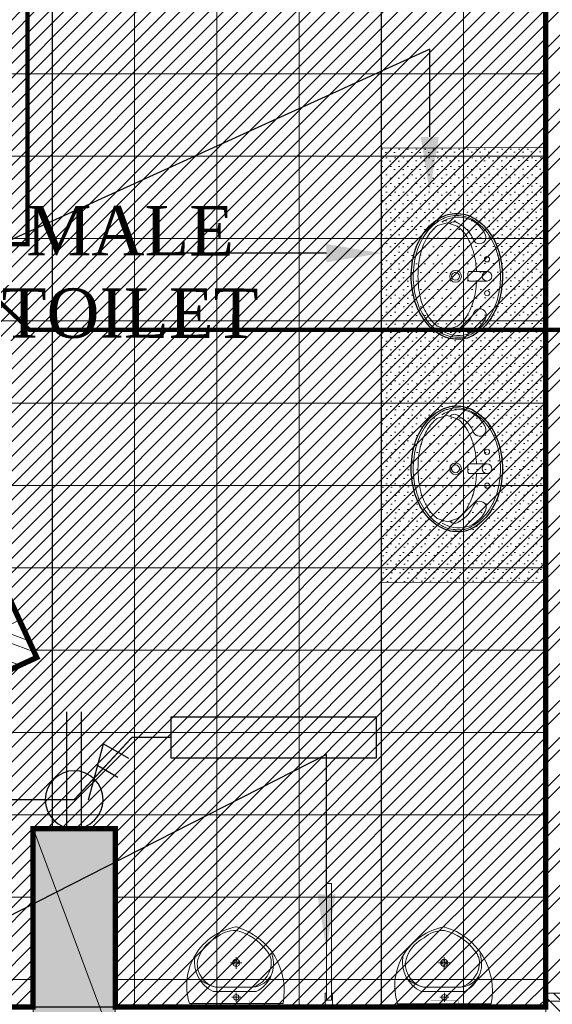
# Model space of a CAD drawing. Header units: millimetres. Extents: x 52937 to 262245, y 6619 to 63681.
# Tile 7 of 56: x 66100 to 68043, y 35375 to 38962. Entities that reach past the tile are written whole.
import ezdxf

# ---------------------------------------------------------------- set-up
doc = ezdxf.new("R2010")
doc.units = ezdxf.units.MM
doc.linetypes.add('CONTINU', pattern=[0])
for name, color, linetype in [('AREA', 8, 'Continuous'), ('ARROWS', 6, 'Continuous'), ('E-16A-RAW-POINT', 6, 'Continuous'), ('E-P D B -01', 211, 'Continuous'), ('E-U D B-01', 211, 'Continuous'), ('RAISED-FLOOR-AREA', 8, 'Continuous')]:
    doc.layers.add(name, color=color, linetype=linetype)
for name, color, linetype, lineweight in [('COLUMN', 8, 'Continuous', 0), ('FALSE-CEILING', 8, 'Continuous', 13), ('FLOORING-WITH-HATCH', 8, 'Continuous', 20), ('HATCH', 8, 'Continuous', 5), ('P-RODS', 8, 'Continuous', 0), ('P-WASH-BASIN', 8, 'Continuous', 0), ('P-WATER-CLOSET', 8, 'Continuous', 0), ('TEXT', 8, 'Continuous', 5), ('WALL-HATCH', 8, 'Continuous', 5), ('WALLS', 8, 'Continuous', 5)]:
    doc.layers.add(name, color=color, linetype=linetype, lineweight=lineweight)
doc.styles.add('style1', font='swiss.ttf', dxfattribs={"height": 8})

# ---------------------------------------------------------------- blocks, each defined once
blk = doc.blocks.new('BASIN-C')
at = {"layer": 'P-WASH-BASIN'}
for points in [[(0, 0, -0.0732206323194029), (0.1142419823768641, -0.0168199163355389, -0.0842041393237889), (0.2043538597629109, -0.0615075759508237, -0.1064785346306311), (0.2732581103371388, -0.1384633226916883, -0.1518998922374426), (0.2889999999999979, -0.2100000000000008, -0.1302532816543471), (0.2686908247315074, -0.2866376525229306, -0.1064785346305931), (0.2043538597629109, -0.358492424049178, -0.0842041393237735), (0.1142419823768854, -0.4031800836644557, -0.0732206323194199), (0, -0.4200000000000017, -0.0732206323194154), (-0.1142419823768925, -0.4031800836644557, -0.0842041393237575), (-0.2043538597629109, -0.358492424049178, -0.1064785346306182), (-0.2686908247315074, -0.2866376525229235, -0.1302532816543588), (-0.2889999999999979, -0.2100000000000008, -0.1302532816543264), (-0.2686908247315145, -0.1333623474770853, -0.1064785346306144), (-0.2043538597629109, -0.0615075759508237, -0.0842041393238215), (-0.1142419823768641, -0.016819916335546, -0.0732206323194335)], [(0, -0.0090000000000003, -0.0732206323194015), (0.1116480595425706, -0.0254380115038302, -0.0842041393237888), (0.1990633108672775, -0.0687883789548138, -0.1064785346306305), (0.2654392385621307, -0.1429203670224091, -0.1527517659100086), (0.2799994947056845, -0.2096162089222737, -0.1309228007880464), (0.2608719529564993, -0.2821806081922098, -0.1064785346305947), (0.1990633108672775, -0.3512116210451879, -0.0842041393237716), (0.1116480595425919, -0.3945619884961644, -0.0732206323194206), (0, -0.4110000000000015, -0.073220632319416), (-0.1116480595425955, -0.3945619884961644, -0.0842041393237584), (-0.1990633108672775, -0.3512116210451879, -0.1064785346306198), (-0.2608719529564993, -0.2821806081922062, -0.1302532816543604), (-0.2799999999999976, -0.2100000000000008, -0.130253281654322), (-0.2608719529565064, -0.1378193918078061, -0.106478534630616), (-0.1990633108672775, -0.0687883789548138, -0.0842041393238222), (-0.1116480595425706, -0.0254380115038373, -0.0732206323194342)]]:
    blk.add_lwpolyline(points, format="xyb", close=True, dxfattribs=at)
for points in [[(-0.2420338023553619, -0.2421231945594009, -0.4402742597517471), (-0.2409999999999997, -0.1990000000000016, -0.183566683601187), (-0.166999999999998, -0.1330000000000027, 1.108784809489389), (-0.1969999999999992, -0.0810000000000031, 0.453460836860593), (-0.2489999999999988, -0.2780000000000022, 0.5317277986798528)], [(-0.0220999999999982, -0.0710000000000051), (-0.0220999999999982, -0.1520000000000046, 0.4142135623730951), (-0.0151000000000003, -0.1590000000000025), (0.0151000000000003, -0.1590000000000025, 0.4142135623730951), (0.0220999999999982, -0.1520000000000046), (0.0220999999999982, -0.0710000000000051)], [(0.2404939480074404, -0.2435011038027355, 0.4615369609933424), (0.2409999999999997, -0.1990000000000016, 0.183566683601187), (0.166999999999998, -0.1330000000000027, -1.108784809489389), (0.1969999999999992, -0.0810000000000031, -0.453460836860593), (0.2489999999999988, -0.2780000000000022, -0.5317277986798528)], [(-0.0010000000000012, -0.3890000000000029, -0.056157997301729), (-0.0996234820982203, -0.3778879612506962, -0.0699211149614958), (-0.1742411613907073, -0.3494594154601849, -0.1060368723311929), (-0.2337844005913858, -0.2977697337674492), (-0.2460000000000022, -0.2540000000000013), (-0.2304030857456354, -0.2072949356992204, -0.1060368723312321), (-0.1742411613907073, -0.1585405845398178, -0.0699211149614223), (-0.0996234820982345, -0.1301120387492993, -0.0442217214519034), (-0.0220999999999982, -0.1195025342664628, -0.0561579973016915)], [(0.0220999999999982, -0.1196023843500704, -0.0430900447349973), (0.0976234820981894, -0.1301120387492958, -0.0699211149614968), (0.1722411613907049, -0.1585405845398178, -0.1060368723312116), (0.2284030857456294, -0.2072949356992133), (0.2439999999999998, -0.2540000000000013), (0.2284030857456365, -0.3007050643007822, -0.1060368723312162), (0.1722411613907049, -0.3494594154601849, -0.069921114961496), (0.0976234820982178, -0.3778879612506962, -0.056157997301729), (-0.0010000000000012, -0.3890000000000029, -0.056157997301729)]]:
    blk.add_lwpolyline(points, format="xyb", dxfattribs=at)
for centre, radius in [((-0.0779999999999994, -0.0710000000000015), 0.0120000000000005), ((0, -0.0710000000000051), 0.0220999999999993), ((0.0779999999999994, -0.0710000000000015), 0.0120000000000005), ((0, -0.2160000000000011), 0.027), ((0, -0.2160000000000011), 0.0179999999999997)]:
    blk.add_circle(centre, radius, dxfattribs=at)
blk = doc.blocks.new('A$C4EB749B3')
at = {"layer": 'P-RODS'}
blk.add_lwpolyline([(8.996576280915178, 25.00123227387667), (8.938306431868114, 450.498181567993), (-9.06169339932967, 450.4957165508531), (-9.003423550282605, 24.99876725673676)], close=True, dxfattribs=at)
blk.add_lwpolyline([(28.99999972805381, 0.003971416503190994), (-28.99999972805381, -0.003971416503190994), (-29.00082140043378, 5.996028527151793), (-13.50082154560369, 5.99815118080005), (-13.50684831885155, 50.00673657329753), (-9.0068483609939, 50.00735282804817), (-9.003423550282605, 24.99876725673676), (8.996576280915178, 25.00123227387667), (8.993151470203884, 50.00981784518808), (13.49315142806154, 50.01043409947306), (13.49917820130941, 6.001848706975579), (28.99917805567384, 6.003971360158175), (28.99999972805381, 0.003971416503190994)], dxfattribs=at)
blk = doc.blocks.new('WC2')
at = {"layer": 'P-WATER-CLOSET'}
for p, q in [((21.48726440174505, 148.5098289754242), (-20.87907613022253, 148.5098289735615)), ((0.3040941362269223, 127.3266587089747), (0.3040941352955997, 169.6929992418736)), ((83.91748362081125, 44.6529802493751), (-73.1353168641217, 44.6529802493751)), ((75.93376601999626, 60.0606785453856), (-59.93880317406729, 60.0606785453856)), ((4.656612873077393e-10, 6.823278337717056), (-4.656612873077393e-10, 39.82627152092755)), ((-170.5599604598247, 0), (170.5599604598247, 0)), ((16.50149659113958, 23.3247749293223), (-16.50149659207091, 23.32477492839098))]:
    blk.add_line(p, q, dxfattribs=at)
at = {"layer": 'P-WATER-CLOSET', "const_width": 1}
blk.add_lwpolyline([(50, 0), (50, 12), (-50, 12), (-50, 0), (50, 0)], dxfattribs=at)
at = {"layer": 'P-WATER-CLOSET'}
for centre, radius in [((0.3040941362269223, 148.5098289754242), 12.94996187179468), ((-6.525154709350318, 151.1521347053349), 1.642305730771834), ((-6.432224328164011, 145.8701545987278), 1.642305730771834), ((0.3040941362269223, 156.658245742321), 1.642305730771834), ((8.715805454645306, 151.1521347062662), 1.642305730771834), ((8.808735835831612, 145.8701545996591), 1.642305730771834), ((0.3040941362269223, 139.9193111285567), 1.642305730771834), ((-4.656612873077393e-10, 23.3247749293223), 10.08790228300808)]:
    blk.add_circle(centre, radius, dxfattribs=at)
for centre, radius, start, end in [((65.80311085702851, 47.60147483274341), 241.1086931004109, 106.0576588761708, 191.3865635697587), ((46.73493411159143, 76.31540788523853), 195.8120862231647, 103.9269789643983, 143.2041809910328), ((0.217762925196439, 275.4590937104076), 4, 80.01385922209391, 106.0576588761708), ((0.5686232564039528, 262.4888435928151), 4, 92.2788005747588, 103.9269789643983), ((4.449267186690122, 164.9694430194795), 101.5965823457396, 47.18114024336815, 92.2788005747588), ((-36.78561158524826, 65.30528490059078), 217.3866750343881, 342.5177271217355, 80.01385922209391), ((20.31595299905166, 127.5878548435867), 123.8998878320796, 8.711566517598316, 64.57862668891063), ((-24.06015997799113, 145.0693440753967), 111.7667980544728, 160.9318792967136, 243.9544664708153), ((-63.67340392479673, 149.1209848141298), 64.27056084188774, 136.2066548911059, 190.0804982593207), ((52.25667322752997, 147.4156714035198), 90.50690305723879, 285.1653410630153, 1.213385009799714), ((33.169401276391, 152.9294042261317), 119.5790610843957, 295.1120186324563, 9.285136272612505), ((-53.63447161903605, 143.4399944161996), 83.61731227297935, 204.2076665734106, 265.6760786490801), ((-31.79908303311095, 152.0576394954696), 96.20439009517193, 188.4795992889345, 252.9923530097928), ((40.85958526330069, 200.7866828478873), 145.0310533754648, 283.9951115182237, 310.6210296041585)]:
    blk.add_arc(centre, radius, start, end, dxfattribs=at)
blk = doc.blocks.new('16A-RAW-POINT')
at = {"layer": 'E-16A-RAW-POINT', "color": 6, "flags": 128}
for points in [[(0.3068238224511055, 0.1413586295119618), (0.3068238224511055, 3.341358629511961)], [(0.7068238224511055, 0.1413586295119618), (0.7068238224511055, 3.341358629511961)], [(0.9068238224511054, 0.9159552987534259), (1.320934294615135, 2.461436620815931), (2.013754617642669, 2.06143662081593)], [(1.160164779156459, 1.861436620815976), (1.713754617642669, 1.541821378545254)]]:
    blk.add_lwpolyline(points, dxfattribs=at)
blk.add_lwpolyline([(-0.2931761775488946, 0.9159552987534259, 1), (1.306823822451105, 0.9159552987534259, 1)], format="xyb", close=True, dxfattribs=at)

msp = doc.modelspace()

# ---------------------------------------------------------------- hatches: boundary and pattern name
at = {"layer": 'COLUMN'}
msp.add_hatch(color=256, dxfattribs=at).paths.add_polyline_path([(66148.62174141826, 36014.84356071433), (66448.62174141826, 36014.84356071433), (66448.62174141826, 35214.84356071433), (66148.62174141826, 35214.84356071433)])
at = {"layer": 'FLOORING-WITH-HATCH', "linetype": 'CONTINU'}
h = msp.add_hatch(dxfattribs=at)
h.set_pattern_fill('_USER', color=8, scale=300, angle=270, style=0, double=1, pattern_type=0)
h.set_pattern_definition([(270, (68018.62170998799, 39964.89594084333), (300, -5.510910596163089e-14), []), (0, (68018.62170998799, 39964.89594084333), (0, 300), [])])
edge = h.paths.add_edge_path()
edge.add_line((64800.22662883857, 36008.97335240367), (66162.0272791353, 36638.33359406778))
edge.add_line((66162.0272791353, 36638.33359406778), (65198.36912387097, 38724.07198019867))
edge.add_line((65198.36912387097, 38724.07198019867), (66299.36667826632, 39235.78074992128))
edge.add_line((66299.36667826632, 39235.78074992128), (66448.65198426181, 39235.78694529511))
edge.add_line((66448.65198426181, 39235.78694529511), (66448.92884052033, 39964.78646336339))
edge.add_line((66448.92884052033, 39964.78646336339), (68018.62170998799, 39964.78646336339))
edge.add_line((68018.62170998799, 39964.78646336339), (68018.59056756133, 35365.08048925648))
edge.add_line((68018.59056756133, 35365.08048925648), (66448.62174141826, 35364.97302961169))
edge.add_line((66448.62174141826, 35364.97302961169), (66448.62174141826, 36014.84356071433))
edge.add_line((66448.62174141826, 36014.84356071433), (66148.62174141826, 36014.84356071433))
edge.add_line((66148.62174141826, 36014.84356071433), (66148.68504782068, 35365.08049673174))
edge.add_line((66148.68504782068, 35365.08049673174), (65097.82946813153, 35364.97811189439))
edge.add_line((65097.82946813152, 35364.97811189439), (64800.24915956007, 36008.98376504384))
at = {"layer": 'HATCH', "linetype": 'Continuous'}
h = msp.add_hatch(dxfattribs=at)
h.set_pattern_fill('ANSI31', color=8, scale=300, style=0)
h.set_pattern_definition([(45, (-10519421.81338038, -1781447.460214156), (-26.51650429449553, 26.51650429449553), [])])
edge = h.paths.add_edge_path()
edge.add_line((62073.03508181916, 41914.39390445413), (63366.82679792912, 42516.21813242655))
edge.add_line((63366.82679792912, 42516.21813242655), (63448.62174144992, 42340.37672321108))
edge.add_line((63448.62174144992, 42340.37672321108), (64749.03964075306, 42340.22735220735))
edge.add_line((64749.03964075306, 42340.22735220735), (64749.03964075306, 41046.43912080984))
edge.add_line((64749.03964075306, 41046.43912080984), (63142.44264043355, 41029.15046849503))
edge.add_line((63142.44264043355, 41029.15046849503), (62596.53974789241, 40777.74666372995))
edge.add_line((62596.53974789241, 40777.74666372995), (62073.03464279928, 41914.39485446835))
edge.add_line((64800.22662883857, 36008.97335240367), (66162.0272791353, 36638.33359406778))
edge.add_line((66162.0272791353, 36638.33359406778), (65198.36912387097, 38724.07198019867))
edge.add_line((65198.36912387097, 38724.07198019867), (66299.36667826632, 39235.78074992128))
edge.add_line((66299.36667826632, 39235.78074992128), (66448.65198426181, 39235.78694529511))
edge.add_line((66448.65198426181, 39235.78694529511), (66448.92884052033, 39964.78646336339))
edge.add_line((66448.92884052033, 39964.78646336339), (68018.62170998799, 39964.78646336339))
edge.add_line((68018.62170998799, 39964.78646336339), (68018.59056756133, 35365.08048925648))
edge.add_line((68018.59056756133, 35365.08048925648), (66448.62174141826, 35364.97302961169))
edge.add_line((66448.62174141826, 35364.97302961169), (66448.62174141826, 36014.84356071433))
edge.add_line((66448.62174141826, 36014.84356071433), (66148.62174141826, 36014.84356071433))
edge.add_line((66148.62174141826, 36014.84356071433), (66148.68504782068, 35365.08049673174))
edge.add_line((66148.68504782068, 35365.08049673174), (65097.82946813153, 35364.97811189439))
edge.add_line((65097.82946813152, 35364.97811189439), (64800.24915956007, 36008.98376504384))
at = {"layer": 'HATCH', "linetype": 'CONTINU'}
h = msp.add_hatch(dxfattribs=at)
h.set_pattern_fill('_USER', color=8, scale=600, angle=270, style=0, double=1, pattern_type=0)
h.set_pattern_definition([(270, (68018.61960981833, 39964.78646336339), (600, -1.102182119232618e-13), []), (0, (68018.61960981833, 39964.78646336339), (0, 600), [])])
edge = h.paths.add_edge_path()
edge.add_line((64800.22662883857, 36008.97335240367), (66162.0272791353, 36638.33359406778))
edge.add_line((66162.0272791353, 36638.33359406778), (65198.36912387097, 38724.07198019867))
edge.add_line((65198.36912387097, 38724.07198019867), (66299.36667826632, 39235.78074992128))
edge.add_line((66299.36667826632, 39235.78074992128), (66448.65198426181, 39235.78694529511))
edge.add_line((66448.65198426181, 39235.78694529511), (66448.92884052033, 39964.78646336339))
edge.add_line((66448.92884052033, 39964.78646336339), (68018.62170998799, 39964.78646336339))
edge.add_line((68018.62170998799, 39964.78646336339), (68018.59056756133, 35365.08048925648))
edge.add_line((68018.59056756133, 35365.08048925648), (66448.62174141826, 35364.97302961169))
edge.add_line((66448.62174141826, 35364.97302961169), (66448.62174141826, 36014.84356071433))
edge.add_line((66448.62174141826, 36014.84356071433), (66148.62174141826, 36014.84356071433))
edge.add_line((66148.62174141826, 36014.84356071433), (66148.68504782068, 35365.08049673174))
edge.add_line((66148.68504782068, 35365.08049673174), (65097.82946813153, 35364.97811189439))
edge.add_line((65097.82946813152, 35364.97811189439), (64800.24915956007, 36008.98376504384))
at = {"layer": 'HATCH'}
h = msp.add_hatch(dxfattribs=at)
h.set_pattern_fill('DOTS', color=256, scale=500, angle=3240.202768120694, style=0, double=1)
h.set_pattern_definition([(0.20276812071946, (135851.5814919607, 835068.8307088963), (15.51430953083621, 31.30510061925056), [0, -31.2499999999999])])
h.paths.add_polyline_path([(68018.5936878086, 36912.59178240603), (68018.61905073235, 38495.76517781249), (67418.62481611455, 38493.73111128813), (67418.61242364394, 36910.47010290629)])
h = msp.add_hatch(dxfattribs=at)
h.set_pattern_fill('DOTS', color=256, scale=500, style=0, double=1)
h.set_pattern_definition([(0, (-10519421.81338038, -1781447.460214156), (15.625, 31.25), [0, -31.25])])
h.paths.add_polyline_path([(68018.5936878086, 36912.59178240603), (68018.61905073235, 38495.76517781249), (67418.62481611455, 38493.73111128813), (67418.61242364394, 36910.47010290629)])
edge = h.paths.add_edge_path(flags=16)
edge.add_arc((67546.71965078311, 38026.31089972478), 314.0378892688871, -16.5484410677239, 0.2025988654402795, ccw=False)
edge.add_arc((67619.34638245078, 38004.73107462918), 238.2729171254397, 324.1988088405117, 343.4515589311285, ccw=False)
edge.add_arc((67654.99107620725, 37979.02218418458), 194.3241828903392, 299.88732870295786, 324.1988088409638, ccw=False)
edge.add_arc((67703.13147521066, 37895.26060303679), 97.71413945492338, 265.3385436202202, 299.8873287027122, ccw=False)
edge.add_arc((67694.75690578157, 37920.4740291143), 122.6051212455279, 240.5178690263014, 270.2025988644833, ccw=False)
edge.add_arc((67723.71433544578, 37971.69337769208), 181.4434964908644, 216.2063888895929, 240.5178690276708, ccw=False)
edge.add_arc((67769.56967957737, 38005.26226900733), 238.2729171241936, 196.9536387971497, 216.2063888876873, ccw=False)
edge.add_arc((67842.0419830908, 38027.35516894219), 314.0378892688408, 180.2025988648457, 196.9536387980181, ccw=False)
edge.add_arc((67842.0419830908, 38027.35516894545), 314.0378892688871, 163.4515589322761, 180.2025988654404, ccw=False)
edge.add_arc((67769.41525142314, 38048.93499404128), 238.2729171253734, 144.1988088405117, 163.4515589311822, ccw=False)
edge.add_arc((67723.32365560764, 38082.17875804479), 181.4434964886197, 119.8873287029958, 144.1988088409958, ccw=False)
edge.add_arc((67694.00472809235, 38133.192039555), 122.6051212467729, 90.20259886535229, 119.88732870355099, ccw=False)
edge.add_arc((67694.00472809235, 38133.1920395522), 122.6051212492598, 60.517869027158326, 90.20259886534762, ccw=False)
edge.add_arc((67665.04729842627, 38081.9726909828), 181.4434964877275, 36.20638888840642, 60.51786902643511, ccw=False)
edge.add_arc((67619.19195429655, 38048.40379965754), 238.2729171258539, 16.95363879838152, 36.20638888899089, ccw=False)
edge.add_arc((67546.71965078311, 38026.31089972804), 314.0378892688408, 0.20259886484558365, 16.953638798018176, ccw=False)
edge = h.paths.add_edge_path(flags=16)
edge.add_arc((67546.71421600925, 37325.14554743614), 314.0378892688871, -16.5484410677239, 0.2025988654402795, ccw=False)
edge.add_arc((67619.34094767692, 37303.56572234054), 238.2729171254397, 324.1988088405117, 343.4515589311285, ccw=False)
edge.add_arc((67654.98564143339, 37277.85683189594), 194.3241828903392, 299.88732870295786, 324.1988088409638, ccw=False)
edge.add_arc((67703.1260404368, 37194.09525074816), 97.71413945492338, 265.3385436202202, 299.8873287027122, ccw=False)
edge.add_arc((67694.75147100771, 37219.30867682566), 122.6051212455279, 240.5178690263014, 270.2025988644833, ccw=False)
edge.add_arc((67723.70890067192, 37270.52802540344), 181.4434964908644, 216.2063888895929, 240.5178690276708, ccw=False)
edge.add_arc((67769.5642448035, 37304.0969167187), 238.2729171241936, 196.9536387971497, 216.2063888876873, ccw=False)
edge.add_arc((67842.03654831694, 37326.18981665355), 314.0378892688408, 180.2025988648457, 196.9536387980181, ccw=False)
edge.add_arc((67842.03654831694, 37326.18981665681), 314.0378892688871, 163.4515589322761, 180.2025988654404, ccw=False)
edge.add_arc((67769.40981664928, 37347.76964175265), 238.2729171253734, 144.1988088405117, 163.4515589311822, ccw=False)
edge.add_arc((67723.31822083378, 37381.01340575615), 181.4434964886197, 119.8873287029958, 144.1988088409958, ccw=False)
edge.add_arc((67693.99929331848, 37432.02668726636), 122.6051212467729, 90.20259886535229, 119.88732870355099, ccw=False)
edge.add_arc((67693.99929331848, 37432.02668726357), 122.6051212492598, 60.517869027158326, 90.20259886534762, ccw=False)
edge.add_arc((67665.04186365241, 37380.80733869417), 181.4434964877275, 36.20638888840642, 60.51786902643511, ccw=False)
edge.add_arc((67619.18651952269, 37347.2384473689), 238.2729171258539, 16.95363879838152, 36.20638888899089, ccw=False)
edge.add_arc((67546.71421600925, 37325.1455474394), 314.0378892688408, 0.20259886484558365, 16.953638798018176, ccw=False)
at = {"layer": 'WALL-HATCH'}
h = msp.add_hatch(dxfattribs=at)
h.set_pattern_fill('ANSI32', color=256, scale=10, angle=719.9939058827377, style=0)
h.set_pattern_definition([(44.99390588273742, (125459.1145877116, -114506.414240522), (-67.3447568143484, 67.35908423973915), []), (44.99390588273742, (125504.0158874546, -114506.4190163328), (-67.3447568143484, 67.35908423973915), [])])
h.paths.add_polyline_path([(68018.61007963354, 35415.92422617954), (68248.38914904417, 35415.92422617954), (68248.84478403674, 39949.84356070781), (68018.62170998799, 39949.84356071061)])
h = msp.add_hatch(dxfattribs=at)
h.set_pattern_fill('ANSI32', color=256, scale=10, angle=834.7885443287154, style=0)
h.set_pattern_definition([(159.7885443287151, (182417.9098341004, 153615.8252776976), (-32.90752565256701, -89.38488270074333), []), (159.7885443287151, (182399.0840402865, 153656.5894314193), (-32.90752565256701, -89.38488270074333), [])])
h.paths.add_polyline_path([(66162.0272791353, 36638.33359406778), (66099.09481523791, 36774.49344460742), (64737.3252633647, 36145.1475755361), (64800.24915956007, 36008.98376504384)])
h = msp.add_hatch(dxfattribs=at)
h.set_pattern_fill('ANSI32', color=256, scale=250, angle=90, style=0)
h.set_pattern_definition([(135, (-10519421.81338038, -1781447.460214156), (-66.29126073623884, -66.29126073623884), []), (135, (-10519421.81338038, -1781403.266040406), (-66.29126073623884, -66.29126073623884), [])])
h.paths.add_polyline_path([(71848.62174144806, 35415.92422617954), (68018.62170998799, 35415.92422617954), (68018.62170998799, 35214.84356071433), (71848.62174144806, 35214.84356071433)])

# ---------------------------------------------------------------- linework, layer by layer
at = {"layer": 'AREA', "const_width": 5}
msp.add_lwpolyline([(68018.61007963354, 35385.6652354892), (68018.61007962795, 42892.84395365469), (69735.86387629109, 42892.84496952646), (69735.67343922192, 45506.32199635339), (67714.24803450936, 45457.29366229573), (61526.6366381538, 43092.83175376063), (65097.82946813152, 35364.97811189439), (68018.59056756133, 35365.08048925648), (68018.62170998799, 35385.6652354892)], dxfattribs=at)
at = {"layer": 'ARROWS'}
for points in [[(67595.44892775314, 38534.79861377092), (67595.44892775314, 38853.89875527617), (62386.12461197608, 36485.77158790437)], [(67218.62182072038, 38111.03978635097), (66677.68661961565, 38111.03978635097)], [(67218.61815053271, 35775.71171093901), (67218.61815053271, 36284.32768429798), (64063.18404798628, 34678.26223367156)]]:
    msp.add_lwpolyline(points, dxfattribs=at)
for points in [[(67860.75557678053, 38027.42134080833, -0.0732206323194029), (67847.74986133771, 37936.86478058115, -0.0842041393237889), (67812.59802688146, 37865.3474853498, -0.1064785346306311), (67751.82204085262, 37810.54176294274, -0.1518998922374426), (67695.1904387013, 37797.86967435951, -0.1302532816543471), (67634.41653845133, 37813.74513974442, -0.1064785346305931), (67577.3085850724, 37864.51549435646, -0.0842041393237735), (67541.65186108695, 37935.7824082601, -0.0732206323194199), (67528.00605709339, 38026.24472786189, -0.0732206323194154), (67541.0117725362, 38116.80128808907, -0.0842041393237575), (67576.16360699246, 38188.31858332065, -0.1064785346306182), (67632.91108558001, 38239.49153438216, -0.1302532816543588), (67693.57119517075, 38255.79639431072, -0.1302532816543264), (67754.34509542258, 38239.9209289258, -0.1064785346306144), (67811.45304879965, 38189.15057431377, -0.0842041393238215), (67847.10977278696, 38117.88366041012, -0.0732206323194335)], [(67860.75014200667, 37326.2559885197, -0.0732206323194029), (67847.74442656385, 37235.69942829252, -0.0842041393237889), (67812.5925921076, 37164.18213306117, -0.1064785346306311), (67751.81660607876, 37109.37641065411, -0.1518998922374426), (67695.18500392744, 37096.70432207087, -0.1302532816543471), (67634.41110367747, 37112.57978745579, -0.1064785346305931), (67577.30315029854, 37163.35014206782, -0.0842041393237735), (67541.64642631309, 37234.61705597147, -0.0732206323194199), (67528.00062231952, 37325.07937557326, -0.0732206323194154), (67541.00633776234, 37415.63593580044, -0.0842041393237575), (67576.1581722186, 37487.15323103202, -0.1064785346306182), (67632.90565080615, 37538.32618209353, -0.1302532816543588), (67693.56576039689, 37554.63104202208, -0.1302532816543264), (67754.33966064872, 37538.75557663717, -0.1064785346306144), (67811.44761402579, 37487.98522202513, -0.0842041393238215), (67847.1043380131, 37416.71830812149, -0.0732206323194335)]]:
    msp.add_lwpolyline(points, format="xyb", close=True, dxfattribs=at)
for points in [[(67628.7822610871, 38534.79861377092), (67595.44892775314, 38334.79861377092), (67562.11559441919, 38534.79861377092)], [(67218.62182072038, 38144.37311968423), (67418.62182072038, 38111.03978635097), (67218.62182072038, 38077.70645301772)], [(67251.95148386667, 35775.71171093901), (67218.61815053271, 35575.71171093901), (67185.28481719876, 35775.71171093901)]]:
    msp.add_solid(points, dxfattribs=at)
at = {"layer": 'COLUMN'}
msp.add_line((66148.62174141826, 36014.84356071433), (66448.62174141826, 35214.84356071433), dxfattribs=at)
for points in [[(68018.61905073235, 42889.84375718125), (73348.62174144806, 42889.84336423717), (73348.62174144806, 35385.90131841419), (68018.61905073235, 35385.90171135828)], [(68018.5936878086, 36912.59178240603), (68018.61905073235, 38495.76517781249), (67418.62481611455, 38493.73111128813), (67418.61242364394, 36910.47010290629)], [(68018.5936878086, 36912.59178240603), (68018.61905073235, 38495.76517781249), (67418.62481611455, 38493.73111128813), (67418.61242364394, 36910.47010290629)], [(66148.62174141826, 36014.84356071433), (66448.62174141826, 36014.84356071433), (66448.62174141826, 35214.84356071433), (66148.62174141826, 35214.84356071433)]]:
    msp.add_lwpolyline(points, close=True, dxfattribs=at)
at = {"layer": 'E-P D B -01', "color": 150, "linetype": 'ByBlock', "const_width": 4.999999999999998}
msp.add_lwpolyline([(64646.47516210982, 41181.92589647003), (65002.62854051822, 40936.87409738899), (65002.62854051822, 36120.26561954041), (66298.62174141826, 36120.26561954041), (66509.40109472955, 36346.99231484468), (66652.52608528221, 36346.99231484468)], dxfattribs=at)
at = {"layer": 'E-P D B -01', "color": 150, "linetype": 'ByBlock'}
msp.add_lwpolyline([(66652.69763357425, 36422.46009970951), (67400.27306607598, 36422.46009971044), (67399.92996949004, 36271.52452997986), (66652.3545369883, 36271.52452997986)], close=True, dxfattribs=at)
at = {"layer": 'E-U D B-01', "color": 3, "const_width": 15}
msp.add_lwpolyline([(71725.88504944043, 26767.41018472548), (71725.88504944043, 26915.30641040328), (71485.89542738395, 27140.98190779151), (71747.03052999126, 27140.98190779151), (71747.03052999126, 37831.79518216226), (66136.25284662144, 37831.79518216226), (65802.07748656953, 38143.97777355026), (66128.5475042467, 38143.97777355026), (66128.5475042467, 42492.77416532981), (66270.91779249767, 42775.98408624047), (73443.97429174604, 42775.98408624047), (73708.0358222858, 43092.28992265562), (73708.0358222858, 42786.39985123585), (81637.43115874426, 42786.39985123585), (81637.43115874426, 36159.08701582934), (81772.33778755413, 35670.74181354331), (81772.33778755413, 39183.46286550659), (88064.11617767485, 39183.46286550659), (88463.6148084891, 39502.4163643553)], dxfattribs=at)
at = {"layer": 'FALSE-CEILING', "color": 8, "linetype": 'Continuous', "const_width": 20}
msp.add_lwpolyline([(64800.22662883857, 36008.97335240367), (66162.0272791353, 36638.33359406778), (65198.36912387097, 38724.07198019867), (66299.36667826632, 39235.78074992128), (66448.65198426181, 39235.78694529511), (66448.92884052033, 39964.78646336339), (68018.62170998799, 39964.78646336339), (68018.59056756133, 35365.08048925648), (66448.62174141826, 35364.97302961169), (66448.62174141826, 36014.84356071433), (66148.62174141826, 36014.84356071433), (66148.68504782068, 35365.08049673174), (65097.82946813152, 35364.97811189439), (64800.24915956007, 36008.98376504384)], dxfattribs=at)
at = {"layer": 'FLOORING-WITH-HATCH', "color": 8, "linetype": 'Continuous', "const_width": 20}
msp.add_lwpolyline([(64800.22662883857, 36008.97335240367), (66162.0272791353, 36638.33359406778), (65198.36912387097, 38724.07198019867), (66299.36667826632, 39235.78074992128), (66448.65198426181, 39235.78694529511), (66448.92884052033, 39964.78646336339), (68018.62170998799, 39964.78646336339), (68018.59056756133, 35365.08048925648), (66448.62174141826, 35364.97302961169), (66448.62174141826, 36014.84356071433), (66148.62174141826, 36014.84356071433), (66148.68504782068, 35365.08049673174), (65097.82946813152, 35364.97811189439), (64800.24915956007, 36008.98376504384)], dxfattribs=at)
at = {"layer": 'P-RODS'}
msp.add_lwpolyline([(67236.58335347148, 35389.84031694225), (67236.66301165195, 35815.33726276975), (67218.6630119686, 35815.34063258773), (67218.58335378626, 35389.84368676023)], close=True, dxfattribs=at)
msp.add_lwpolyline([(67256.57867281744, 35364.83657313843), (67198.57867383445, 35364.8474314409), (67198.57979710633, 35370.84743133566), (67214.07979683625, 35370.84452954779), (67214.08803577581, 35414.85311458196), (67218.58803569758, 35414.85227212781), (67218.58335378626, 35389.84368676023), (67236.58335347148, 35389.84031694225), (67236.58803538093, 35414.84890230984), (67241.0880353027, 35414.84805985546), (67241.07979636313, 35370.83947482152), (67256.57979609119, 35370.83657303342), (67256.57867281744, 35364.83657313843)], dxfattribs=at)
at = {"layer": 'RAISED-FLOOR-AREA', "color": 8, "linetype": 'Continuous', "const_width": 20}
msp.add_lwpolyline([(64800.22662883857, 36008.97335240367), (66162.0272791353, 36638.33359406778), (65198.36912387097, 38724.07198019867), (66299.36667826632, 39235.78074992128), (66448.65198426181, 39235.78694529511), (66448.92884052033, 39964.78646336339), (68018.62170998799, 39964.78646336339), (68018.59056756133, 35365.08048925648), (66448.62174141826, 35364.97302961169), (66448.62174141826, 36014.84356071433), (66148.62174141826, 36014.84356071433), (66148.68504782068, 35365.08049673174), (65097.82946813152, 35364.97811189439), (64800.24915956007, 36008.98376504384)], dxfattribs=at)
at = {"layer": 'WALLS'}
for points in [[(68018.61007963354, 35415.92422617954), (68248.38914904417, 35415.92422617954), (68248.84478403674, 39949.84356070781), (68018.62170998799, 39949.84356071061)], [(66162.0272791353, 36638.33359406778), (66099.09481523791, 36774.49344460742), (64737.3252633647, 36145.1475755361), (64800.24915956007, 36008.98376504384)], [(71848.62174144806, 35415.92422617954), (68018.62170998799, 35415.92422617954), (68018.62170998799, 35214.84356071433), (71848.62174144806, 35214.84356071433)]]:
    msp.add_lwpolyline(points, close=True, dxfattribs=at)

# ---------------------------------------------------------------- block references
at = {"xscale": 792.265714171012, "yscale": 792.265714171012, "zscale": 792.265714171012, "rotation": 270.2025988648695}
for p in [(67860.75557678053, 38027.42134080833), (67860.75014200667, 37326.2559885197)]:
    msp.add_blockref('BASIN-C', p, dxfattribs=at)
at = {"rotation": 359.9814271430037}
msp.add_blockref('A$C4EB749B3', (67227.57867332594, 35364.84200228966), dxfattribs=at)
at = {"xscale": -1, "rotation": 0.01470758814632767}
for p in [(66889.78401424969, 35377.18325695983), (67648.78398780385, 35377.04116297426)]:
    msp.add_blockref('WC2', p, dxfattribs=at)
at = {"layer": 'E-16A-RAW-POINT', "xscale": 131.7775735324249, "yscale": 131.7775735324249, "zscale": 131.7775735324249}
msp.add_blockref('16A-RAW-POINT', (66231.83372788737, 35999.56325280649), dxfattribs=at)

# ---------------------------------------------------------------- texts
at = {"layer": 'TEXT', "insert": (66495.15532224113, 38041.56132242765), "char_height": 180, "attachment_point": 5, "rotation": 359.9555188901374, "style": 'style1'}
msp.add_mtext_dynamic_manual_height_columns('{\\fTimes New Roman|b0|i0|c0|p18;MALE \\PTOILET}', width=1753.263590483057, gutter_width=1, heights=[0], dxfattribs=at)

doc.saveas('drawing.dxf')
